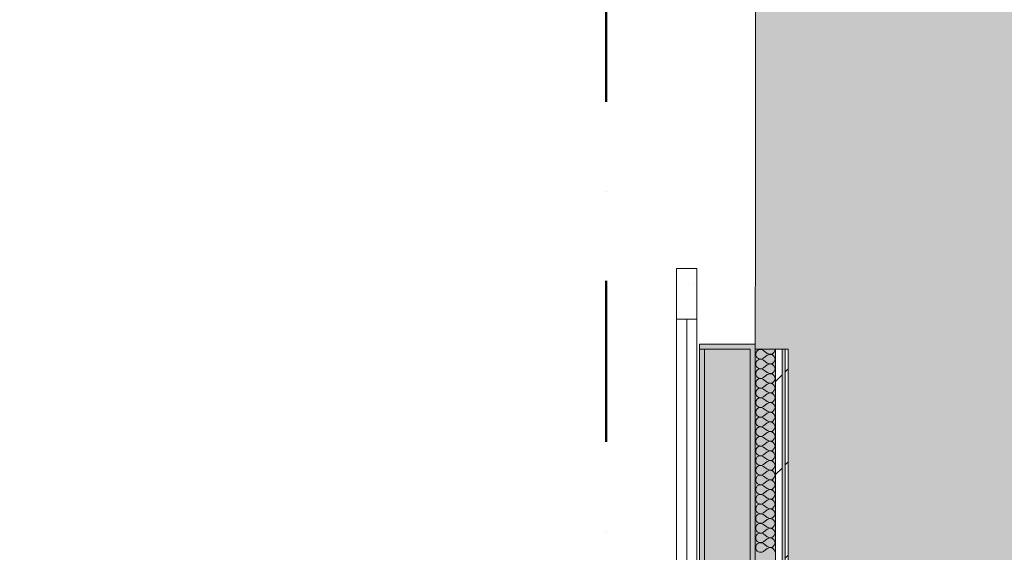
# Model space of a CAD drawing. Header units: millimetres. Extents: x -40968 to 13979, y -19284 to 4746.
# Tile 155 of 234: x -5088 to -3148, y -14048 to -12997. Entities that reach past the tile are written whole.
import ezdxf
from ezdxf.enums import TextEntityAlignment as Align

# ---------------------------------------------------------------- set-up
doc = ezdxf.new("R2010")
doc.units = ezdxf.units.MM
doc.header["$MEASUREMENT"] = 0
doc.linetypes.add('Punto & Rayas', pattern=[670.277762, 317.5, -176.388889, 0, -176.388874])
doc.linetypes.add('Wipeout_Contour', pattern=[1000, 0, -1000])
for name, color, linetype, lineweight, true_color in [('01_2D_Ambit_Pluma_Nº__242', 7, 'Continuous', 50, 0xfb0013), ('12_FAÇ_Façana_Pluma_Nº__102', 7, 'Continuous', 5, 0xcccccc), ('12_FAÇ_Façana_Pluma_Nº__176', 7, 'Continuous', 15, 0x93a0c6), ('Nuevo_05_AUX_Treball_Pluma_Nº__3', 7, 'Continuous', 5, 0xa4a4a4), ('Nuevo_08_E_Envans secs_Pluma_Nº__102', 7, 'Continuous', 5, 0xcccccc), ('Nuevo_08_E_Envans secs_Pluma_Nº__171', 171, 'Continuous', 13, 0xaaaaff), ('Nuevo_08_E_Envans secs_Pluma_Nº__177', 7, 'Continuous', 15, 0xf7e046)]:
    doc.layers.add(name, color=color, linetype=linetype, lineweight=lineweight, true_color=true_color)
for name, color, linetype in [('12_FAÇ_Façana', 7, 'Continuous'), ('Nuevo_05_AUX_Treball', 7, 'Continuous'), ('Nuevo_08_E_Envans secs', 7, 'Continuous'), ('Puertas Archicad', 7, 'Continuous')]:
    doc.layers.add(name, color=color, linetype=linetype)
for name, color, linetype, lineweight in [('12_FAÇ_Façana_Pluma_Nº__7', 7, 'Continuous', 5), ('Nuevo_08_E_Envans secs_Pluma_Nº__1', 7, 'Continuous', 5), ('Nuevo_Sellos de Zona Archicad_Pluma_Nº__1', 7, 'Continuous', 5), ('Puertas Archicad_Pluma_Nº__1', 7, 'Continuous', 5), ('Puertas Archicad_Pluma_Nº__7', 7, 'Continuous', 5)]:
    doc.layers.add(name, color=color, linetype=linetype, lineweight=lineweight)
doc.styles.add('Estilo_Generado_1', font='txt')
pattern_1 = [(45, (0, 0), (-183.8478, 183.8478), [195, -65]), (45, (7e-14, 183.85), (-183.8478, 183.8478), [195, -65])]

# ---------------------------------------------------------------- blocks, each defined once
blk = doc.blocks.new('Planta 2_Passadís_5_1', base_point=(-1416.7, 3400.2))
at = {"layer": 'Nuevo_05_AUX_Treball', "linetype": 'Continuous', "lineweight": 0, "true_color": 0xe5e5e5}
blk.add_hatch(color=254, dxfattribs=at).paths.add_polyline_path([(-28277.4, 3863.5), (-28277.4, 2109.6), (-1619.3, 2109.6), (-1682.6, -12339), (-3638, -12339), (-3641.2, -17111.1), (363.9, -17130.7), (363.9, -11989), (6068.9, -11989), (6068.9, -9207.4), (358.9, -9207.4), (358.9, 2108.9), (7332.1, 2109.6), (7332, 3863.5)])
at = {"layer": 'Nuevo_05_AUX_Treball_Pluma_Nº__3', "color": 253, "linetype": 'Continuous', "lineweight": 5, "true_color": 0xa4a4a4, "flags": 128}
blk.add_lwpolyline([(-28277.4, 3863.5), (-28277.4, 2109.6), (-1619.3, 2109.6), (-1682.6, -12339), (-3638, -12339), (-3641.2, -17111.1), (363.9, -17130.7), (363.9, -11989), (6068.9, -11989), (6068.9, -9207.4), (358.9, -9207.4), (358.9, 2108.9), (7332.1, 2109.6), (7332, 3863.5)], close=True, dxfattribs=at)
at = {"layer": 'Nuevo_Sellos de Zona Archicad_Pluma_Nº__1', "color": 7, "lineweight": 5, "style": 'Estilo_Generado_1'}
for tag, p in [('ROOM_NAME', (-1416.7, 3342)), ('ROOM_NUMBER', (-1416.7, 3117.7)), ('ROOM_AREA', (-1416.7, 2890.3))]:
    blk.add_attdef(tag, text='', height=120, dxfattribs=at).set_placement(p, align=Align.TOP_LEFT)
blk = doc.blocks.new('Puerta Corredera Exterior 27')
at = {"layer": 'Puertas Archicad', "linetype": 'Continuous', "lineweight": 0, "true_color": 0xffffff}
h = blk.add_hatch(dxfattribs=at)
h.set_pattern_fill('Hormigón_en_Masa_0001', style=0, pattern_type=2)
h.set_pattern_definition([(0, (0, 0), (0, 779.4), [48.75, -401.25]), (0, (225, 389.7), (0, 779.4), [48.75, -401.25]), (60, (0, 0), (-675, 389.7), [48.75, -401.25]), (60, (450, 0), (-675, 389.7), [48.75, -401.25]), (120, (48.75, 0), (675, 389.7), [48.75, -401.25]), (120, (498.75, 0), (675, 389.7), [48.75, -401.25]), (0, (0, 75), (0, 150), [0, -150, 0, -225]), (45, (75, 75), (-106.066, 106.066), [0, -112.5, 0, -187.5])])
h.paths.add_polyline_path([(428.1, 45), (428.1, 5), (528.1, 5), (528.1, 45)])
at = {"layer": 'Puertas Archicad_Pluma_Nº__1', "color": 7, "linetype": 'Continuous', "lineweight": 5}
for p, q in [((428.1, 45), (528.1, 45)), ((428.1, 5), (428.1, 45)), ((528.1, 45), (528.1, 5)), ((528.1, 25), (1502.1, 25)), ((528.1, 5), (428.1, 5))]:
    blk.add_line(p, q, dxfattribs=at)
at = {"layer": 'Puertas Archicad_Pluma_Nº__1', "color": 7, "linetype": 'Continuous', "lineweight": 5, "flags": 128}
for points in [[(528.1, 45), (1502.1, 45), (1502.1, 25), (528.1, 25)], [(528.1, 25), (1502.1, 25), (1502.1, 5), (528.1, 5)]]:
    blk.add_lwpolyline(points, close=True, dxfattribs=at)
at = {"layer": 'Puertas Archicad_Pluma_Nº__7', "color": 7, "linetype": 'Continuous', "lineweight": 5}
for p in [(577, 0), (587, -110)]:
    blk.add_line(p, (577, -110), dxfattribs=at)
blk = doc.blocks.new('Muro_45_1', base_point=(-3748.9, -17084))
at = {"layer": '12_FAÇ_Façana_Pluma_Nº__102', "linetype": 'Continuous', "lineweight": 0, "true_color": 0xe5e5e5}
blk.add_hatch(color=254, dxfattribs=at).paths.add_polyline_path([(-3738.9, -16701), (-3648.9, -16701), (-3648.9, -13647), (-3738.9, -13647)])
at = {"layer": '12_FAÇ_Façana_Pluma_Nº__176', "linetype": 'Continuous', "lineweight": 0, "true_color": 0x495063}
for points in [[(-3638.9, -13647), (-3638.9, -13637), (-3748.9, -13637), (-3748.9, -13647), (-3648.9, -13647)], [(-3748.9, -13647), (-3748.9, -16691), (-3738.9, -16691), (-3738.9, -13647)], [(-3638.9, -13647), (-3648.9, -13647), (-3648.9, -17074), (-3638.9, -17074)]]:
    blk.add_hatch(color=251, dxfattribs=at).paths.add_polyline_path(points)
at = {"layer": '12_FAÇ_Façana_Pluma_Nº__7', "color": 7, "linetype": 'Continuous', "lineweight": 5}
for p, q in [((-3748.9, -13637), (-3638.9, -13637)), ((-3748.9, -13647), (-3748.9, -13637)), ((-3648.9, -13647), (-3748.9, -13647)), ((-3738.9, -13647), (-3738.9, -16701)), ((-3648.9, -16701), (-3648.9, -13647)), ((-3638.9, -13647), (-3638.9, -13637))]:
    blk.add_line(p, q, dxfattribs=at)
at = {"layer": '12_FAÇ_Façana_Pluma_Nº__7', "color": 7, "linetype": 'Continuous', "lineweight": 5, "flags": 128}
for points in [[(-3748.9, -13647), (-3748.9, -16691)], [(-3638.9, -17074), (-3638.9, -13647)]]:
    blk.add_lwpolyline(points, dxfattribs=at)
at = {"layer": 'Puertas Archicad', "color": 253, "linetype": 'Continuous', "lineweight": 5, "true_color": 0xa4a4a6, "xscale": -1, "zscale": 1000, "rotation": 90}
blk.add_blockref('Puerta Corredera Exterior 27', (-3748.9, -13060), dxfattribs=at)
blk = doc.blocks.new('*X517')
at = {"layer": 'Nuevo_08_E_Envans secs_Pluma_Nº__102', "color": 254, "linetype": 'Continuous', "lineweight": 5, "true_color": 0xcccccc}
for p, q in [((-3636.5, -13652.1), (-3637.6, -13654.5)), ((-3634.8, -13650.1), (-3636.5, -13652.1)), ((-3632.7, -13648.6), (-3634.8, -13650.1)), ((-3630.2, -13647.8), (-3632.7, -13648.6)), ((-3631.6, -13647), (-3630.2, -13647.5)), ((-3630.2, -13647.5), (-3627.6, -13647.6)), ((-3627.6, -13647.7), (-3630.2, -13647.8)), ((-3627.6, -13647.6), (-3625, -13647)), ((-3625, -13648.3), (-3627.6, -13647.7)), ((-3625, -13647), (-3625, -13647)), ((-3622.7, -13649.5), (-3625, -13648.3)), ((-3615.1, -13655.2), (-3622.7, -13649.5)), ((-3605.1, -13656.1), (-3601.3, -13652.6)), ((-3601.3, -13652.6), (-3599.8, -13647.6)), ((-3599.8, -13647.6), (-3600, -13647)), ((-3637.6, -13654.5), (-3637.9, -13657.1)), ((-3637.9, -13657.1), (-3637.6, -13659.7)), ((-3637.6, -13659.7), (-3636.5, -13662.1)), ((-3636.5, -13671.2), (-3637.6, -13673.6)), ((-3636.5, -13662.1), (-3634.8, -13664.2)), ((-3634.8, -13669.2), (-3636.5, -13671.2)), ((-3634.8, -13664.2), (-3632.7, -13665.7)), ((-3632.7, -13667.7), (-3634.8, -13669.2)), ((-3632.7, -13665.7), (-3630.2, -13666.5)), ((-3630.2, -13666.8), (-3632.7, -13667.7)), ((-3630.2, -13666.5), (-3627.6, -13666.6)), ((-3627.6, -13666.7), (-3630.2, -13666.8)), ((-3627.6, -13666.6), (-3625, -13666)), ((-3625, -13667.3), (-3627.6, -13666.7)), ((-3625, -13666), (-3622.7, -13664.8)), ((-3622.7, -13668.6), (-3625, -13667.3)), ((-3615.1, -13659), (-3622.7, -13664.8)), ((-3615.1, -13674.3), (-3622.7, -13668.6)), ((-3615.1, -13655.2), (-3610.2, -13657.1)), ((-3610.2, -13657.2), (-3615.1, -13659)), ((-3610.2, -13657.1), (-3605.1, -13656.1)), ((-3605.1, -13658.1), (-3610.2, -13657.2)), ((-3601.3, -13661.7), (-3605.1, -13658.1)), ((-3605.1, -13675.2), (-3601.3, -13671.7)), ((-3599.8, -13666.7), (-3601.3, -13661.7)), ((-3601.3, -13671.7), (-3599.8, -13666.7)), ((-3637.6, -13673.6), (-3637.9, -13676.2)), ((-3637.9, -13676.2), (-3637.6, -13678.8)), ((-3637.6, -13678.8), (-3636.5, -13681.2)), ((-3636.5, -13690.2), (-3637.6, -13692.6)), ((-3636.5, -13681.2), (-3634.8, -13683.2)), ((-3634.8, -13688.2), (-3636.5, -13690.2)), ((-3634.8, -13683.2), (-3632.7, -13684.7)), ((-3632.7, -13686.7), (-3634.8, -13688.2)), ((-3632.7, -13684.7), (-3630.2, -13685.5)), ((-3630.2, -13685.9), (-3632.7, -13686.7)), ((-3630.2, -13685.5), (-3627.6, -13685.7)), ((-3627.6, -13685.8), (-3630.2, -13685.9)), ((-3627.6, -13685.7), (-3625, -13685.1)), ((-3625, -13686.3), (-3627.6, -13685.8)), ((-3625, -13685.1), (-3622.7, -13683.8)), ((-3622.7, -13687.6), (-3625, -13686.3)), ((-3615.1, -13678.1), (-3622.7, -13683.8)), ((-3615.1, -13693.3), (-3622.7, -13687.6)), ((-3615.1, -13674.3), (-3610.2, -13676.2)), ((-3610.2, -13676.2), (-3615.1, -13678.1)), ((-3610.2, -13676.2), (-3605.1, -13675.2)), ((-3605.1, -13677.2), (-3610.2, -13676.2)), ((-3601.3, -13680.7), (-3605.1, -13677.2)), ((-3605.1, -13694.2), (-3601.3, -13690.7)), ((-3599.8, -13685.7), (-3601.3, -13680.7)), ((-3601.3, -13690.7), (-3599.8, -13685.7)), ((-3637.6, -13692.6), (-3637.9, -13695.2)), ((-3637.9, -13695.2), (-3637.6, -13697.8)), ((-3637.6, -13697.8), (-3636.5, -13700.2)), ((-3636.5, -13709.3), (-3637.6, -13711.7)), ((-3636.5, -13700.2), (-3634.8, -13702.3)), ((-3634.8, -13707.3), (-3636.5, -13709.3)), ((-3634.8, -13702.3), (-3632.7, -13703.8)), ((-3632.7, -13705.8), (-3634.8, -13707.3)), ((-3632.7, -13703.8), (-3630.2, -13704.6)), ((-3630.2, -13704.9), (-3632.7, -13705.8)), ((-3630.2, -13704.6), (-3627.6, -13704.7)), ((-3627.6, -13704.8), (-3630.2, -13704.9)), ((-3627.6, -13704.7), (-3625, -13704.1)), ((-3625, -13705.4), (-3627.6, -13704.8)), ((-3625, -13704.1), (-3622.7, -13702.9)), ((-3622.7, -13706.7), (-3625, -13705.4)), ((-3615.1, -13697.1), (-3622.7, -13702.9)), ((-3615.1, -13712.4), (-3622.7, -13706.7)), ((-3615.1, -13693.3), (-3610.2, -13695.2)), ((-3610.2, -13695.3), (-3615.1, -13697.1)), ((-3610.2, -13695.2), (-3605.1, -13694.2)), ((-3605.1, -13696.2), (-3610.2, -13695.3)), ((-3601.3, -13699.8), (-3605.1, -13696.2)), ((-3605.1, -13713.3), (-3601.3, -13709.8)), ((-3599.8, -13704.8), (-3601.3, -13699.8)), ((-3601.3, -13709.8), (-3599.8, -13704.8)), ((-3637.6, -13711.7), (-3637.9, -13714.3)), ((-3637.9, -13714.3), (-3637.6, -13716.9)), ((-3637.6, -13716.9), (-3636.5, -13719.3)), ((-3636.5, -13728.3), (-3637.6, -13730.7)), ((-3636.5, -13719.3), (-3634.8, -13721.3)), ((-3634.8, -13726.3), (-3636.5, -13728.3)), ((-3634.8, -13721.3), (-3632.7, -13722.8)), ((-3632.7, -13724.8), (-3634.8, -13726.3)), ((-3632.7, -13722.8), (-3630.2, -13723.6)), ((-3630.2, -13724), (-3632.7, -13724.8)), ((-3630.2, -13723.6), (-3627.6, -13723.8)), ((-3627.6, -13723.8), (-3630.2, -13724)), ((-3627.6, -13723.8), (-3625, -13723.2)), ((-3625, -13724.4), (-3627.6, -13723.8)), ((-3625, -13723.2), (-3622.7, -13721.9)), ((-3622.7, -13725.7), (-3625, -13724.4)), ((-3615.1, -13716.2), (-3622.7, -13721.9)), ((-3615.1, -13731.4), (-3622.7, -13725.7)), ((-3615.1, -13712.4), (-3610.2, -13714.2)), ((-3610.2, -13714.3), (-3615.1, -13716.2)), ((-3610.2, -13714.2), (-3605.1, -13713.3)), ((-3605.1, -13715.3), (-3610.2, -13714.3)), ((-3601.3, -13718.8), (-3605.1, -13715.3)), ((-3605.1, -13732.3), (-3601.3, -13728.8)), ((-3599.8, -13723.8), (-3601.3, -13718.8)), ((-3601.3, -13728.8), (-3599.8, -13723.8)), ((-3637.6, -13730.7), (-3637.9, -13733.3)), ((-3637.9, -13733.3), (-3637.6, -13735.9)), ((-3637.6, -13749.8), (-3637.9, -13752.4)), ((-3637.6, -13735.9), (-3636.5, -13738.3)), ((-3636.5, -13747.4), (-3637.6, -13749.8)), ((-3636.5, -13738.3), (-3634.8, -13740.4)), ((-3634.8, -13745.4), (-3636.5, -13747.4)), ((-3634.8, -13740.4), (-3632.7, -13741.9)), ((-3632.7, -13743.9), (-3634.8, -13745.4)), ((-3632.7, -13741.9), (-3630.2, -13742.7)), ((-3630.2, -13743), (-3632.7, -13743.9)), ((-3630.2, -13742.7), (-3627.6, -13742.8)), ((-3627.6, -13742.9), (-3630.2, -13743)), ((-3627.6, -13742.8), (-3625, -13742.2)), ((-3625, -13743.5), (-3627.6, -13742.9)), ((-3625, -13742.2), (-3622.7, -13741)), ((-3622.7, -13744.8), (-3625, -13743.5)), ((-3615.1, -13735.2), (-3622.7, -13741)), ((-3615.1, -13750.5), (-3622.7, -13744.8)), ((-3615.1, -13731.4), (-3610.2, -13733.3)), ((-3610.2, -13733.4), (-3615.1, -13735.2)), ((-3610.2, -13733.3), (-3605.1, -13732.3)), ((-3605.1, -13734.3), (-3610.2, -13733.4)), ((-3601.3, -13737.9), (-3605.1, -13734.3)), ((-3605.1, -13751.4), (-3601.3, -13747.9)), ((-3599.8, -13742.9), (-3601.3, -13737.9)), ((-3601.3, -13747.9), (-3599.8, -13742.9)), ((-3637.9, -13752.4), (-3637.6, -13755)), ((-3637.6, -13768.8), (-3637.9, -13771.4)), ((-3637.6, -13755), (-3636.5, -13757.4)), ((-3636.5, -13766.4), (-3637.6, -13768.8)), ((-3636.5, -13757.4), (-3634.8, -13759.4)), ((-3634.8, -13764.4), (-3636.5, -13766.4)), ((-3634.8, -13759.4), (-3632.7, -13760.9)), ((-3632.7, -13762.9), (-3634.8, -13764.4)), ((-3632.7, -13760.9), (-3630.2, -13761.7)), ((-3630.2, -13762.1), (-3632.7, -13762.9)), ((-3630.2, -13761.7), (-3627.6, -13761.9)), ((-3627.6, -13761.9), (-3630.2, -13762.1)), ((-3627.6, -13761.9), (-3625, -13761.3)), ((-3625, -13762.5), (-3627.6, -13761.9)), ((-3625, -13761.3), (-3622.7, -13760)), ((-3622.7, -13763.8), (-3625, -13762.5)), ((-3615.1, -13754.3), (-3622.7, -13760)), ((-3615.1, -13769.5), (-3622.7, -13763.8)), ((-3615.1, -13750.5), (-3610.2, -13752.3)), ((-3610.2, -13752.4), (-3615.1, -13754.3)), ((-3610.2, -13752.3), (-3605.1, -13751.4)), ((-3605.1, -13753.4), (-3610.2, -13752.4)), ((-3601.3, -13756.9), (-3605.1, -13753.4)), ((-3605.1, -13770.4), (-3601.3, -13766.9)), ((-3599.8, -13761.9), (-3601.3, -13756.9)), ((-3601.3, -13766.9), (-3599.8, -13761.9)), ((-3637.9, -13771.4), (-3637.6, -13774)), ((-3637.6, -13787.9), (-3637.9, -13790.5)), ((-3637.6, -13774), (-3636.5, -13776.4)), ((-3636.5, -13785.5), (-3637.6, -13787.9)), ((-3636.5, -13776.4), (-3634.8, -13778.5)), ((-3634.8, -13783.4), (-3636.5, -13785.5)), ((-3634.8, -13778.5), (-3632.7, -13779.9)), ((-3632.7, -13782), (-3634.8, -13783.4)), ((-3632.7, -13779.9), (-3630.2, -13780.8)), ((-3630.2, -13781.1), (-3632.7, -13782)), ((-3630.2, -13780.8), (-3627.6, -13780.9)), ((-3627.6, -13781), (-3630.2, -13781.1)), ((-3627.6, -13780.9), (-3625, -13780.3)), ((-3625, -13781.6), (-3627.6, -13781)), ((-3625, -13780.3), (-3622.7, -13779)), ((-3622.7, -13782.9), (-3625, -13781.6)), ((-3615.1, -13773.3), (-3622.7, -13779)), ((-3615.1, -13788.6), (-3622.7, -13782.9)), ((-3615.1, -13769.5), (-3610.2, -13771.4)), ((-3610.2, -13771.5), (-3615.1, -13773.3)), ((-3615.1, -13788.6), (-3610.2, -13790.4)), ((-3610.2, -13771.4), (-3605.1, -13770.4)), ((-3605.1, -13772.4), (-3610.2, -13771.5)), ((-3601.3, -13775.9), (-3605.1, -13772.4)), ((-3605.1, -13789.5), (-3601.3, -13786)), ((-3599.8, -13781), (-3601.3, -13775.9)), ((-3601.3, -13786), (-3599.8, -13781)), ((-3637.9, -13790.5), (-3637.6, -13793.1)), ((-3637.6, -13806.9), (-3637.9, -13809.5)), ((-3637.6, -13793.1), (-3636.5, -13795.5)), ((-3636.5, -13804.5), (-3637.6, -13806.9)), ((-3636.5, -13795.5), (-3634.8, -13797.5)), ((-3634.8, -13802.5), (-3636.5, -13804.5)), ((-3634.8, -13797.5), (-3632.7, -13799)), ((-3632.7, -13801), (-3634.8, -13802.5)), ((-3632.7, -13799), (-3630.2, -13799.8)), ((-3630.2, -13800.2), (-3632.7, -13801)), ((-3630.2, -13799.8), (-3627.6, -13800)), ((-3627.6, -13800), (-3630.2, -13800.2)), ((-3627.6, -13800), (-3625, -13799.4)), ((-3625, -13800.6), (-3627.6, -13800)), ((-3625, -13799.4), (-3622.7, -13798.1)), ((-3622.7, -13801.9), (-3625, -13800.6)), ((-3615.1, -13792.4), (-3622.7, -13798.1)), ((-3615.1, -13807.6), (-3622.7, -13801.9)), ((-3610.2, -13790.5), (-3615.1, -13792.4)), ((-3615.1, -13807.6), (-3610.2, -13809.5)), ((-3610.2, -13790.4), (-3605.1, -13789.5)), ((-3605.1, -13791.5), (-3610.2, -13790.5)), ((-3601.3, -13795), (-3605.1, -13791.5)), ((-3605.1, -13808.5), (-3601.3, -13805)), ((-3599.8, -13800), (-3601.3, -13795)), ((-3601.3, -13805), (-3599.8, -13800)), ((-3637.9, -13809.5), (-3637.6, -13812.1)), ((-3637.6, -13826), (-3637.9, -13828.6)), ((-3637.6, -13812.1), (-3636.5, -13814.5)), ((-3636.5, -13823.6), (-3637.6, -13826)), ((-3636.5, -13814.5), (-3634.8, -13816.6)), ((-3634.8, -13821.5), (-3636.5, -13823.6)), ((-3634.8, -13816.6), (-3632.7, -13818)), ((-3632.7, -13820.1), (-3634.8, -13821.5)), ((-3632.7, -13818), (-3630.2, -13818.9)), ((-3630.2, -13819.2), (-3632.7, -13820.1)), ((-3630.2, -13818.9), (-3627.6, -13819)), ((-3627.6, -13819.1), (-3630.2, -13819.2)), ((-3627.6, -13819), (-3625, -13818.4)), ((-3625, -13819.7), (-3627.6, -13819.1)), ((-3625, -13818.4), (-3622.7, -13817.1)), ((-3622.7, -13821), (-3625, -13819.7)), ((-3615.1, -13811.4), (-3622.7, -13817.1)), ((-3615.1, -13826.7), (-3622.7, -13821)), ((-3610.2, -13809.6), (-3615.1, -13811.4)), ((-3615.1, -13826.7), (-3610.2, -13828.5)), ((-3610.2, -13809.5), (-3605.1, -13808.5)), ((-3605.1, -13810.5), (-3610.2, -13809.6)), ((-3610.2, -13828.5), (-3605.1, -13827.6)), ((-3601.3, -13814), (-3605.1, -13810.5)), ((-3605.1, -13827.6), (-3601.3, -13824.1)), ((-3599.8, -13819), (-3601.3, -13814)), ((-3601.3, -13824.1), (-3599.8, -13819)), ((-3637.9, -13828.6), (-3637.6, -13831.2)), ((-3637.6, -13845), (-3637.9, -13847.6)), ((-3637.6, -13831.2), (-3636.5, -13833.6)), ((-3636.5, -13842.6), (-3637.6, -13845)), ((-3636.5, -13833.6), (-3634.8, -13835.6)), ((-3634.8, -13840.6), (-3636.5, -13842.6)), ((-3634.8, -13835.6), (-3632.7, -13837.1)), ((-3632.7, -13839.1), (-3634.8, -13840.6)), ((-3632.7, -13837.1), (-3630.2, -13837.9)), ((-3630.2, -13838.3), (-3632.7, -13839.1)), ((-3630.2, -13837.9), (-3627.6, -13838.1)), ((-3627.6, -13838.1), (-3630.2, -13838.3)), ((-3627.6, -13838.1), (-3625, -13837.5)), ((-3625, -13838.7), (-3627.6, -13838.1)), ((-3625, -13837.5), (-3622.7, -13836.2)), ((-3622.7, -13840), (-3625, -13838.7)), ((-3615.1, -13830.5), (-3622.7, -13836.2)), ((-3615.1, -13845.7), (-3622.7, -13840)), ((-3610.2, -13828.6), (-3615.1, -13830.5)), ((-3615.1, -13845.7), (-3610.2, -13847.6)), ((-3605.1, -13829.6), (-3610.2, -13828.6)), ((-3610.2, -13847.6), (-3605.1, -13846.6)), ((-3601.3, -13833.1), (-3605.1, -13829.6)), ((-3605.1, -13846.6), (-3601.3, -13843.1)), ((-3599.8, -13838.1), (-3601.3, -13833.1)), ((-3601.3, -13843.1), (-3599.8, -13838.1)), ((-3637.9, -13847.6), (-3637.6, -13850.2)), ((-3637.6, -13864.1), (-3637.9, -13866.7)), ((-3637.6, -13850.2), (-3636.5, -13852.6)), ((-3636.5, -13861.7), (-3637.6, -13864.1)), ((-3636.5, -13852.6), (-3634.8, -13854.6)), ((-3634.8, -13859.6), (-3636.5, -13861.7)), ((-3634.8, -13854.6), (-3632.7, -13856.1)), ((-3632.7, -13858.1), (-3634.8, -13859.6)), ((-3632.7, -13856.1), (-3630.2, -13857)), ((-3630.2, -13857.3), (-3632.7, -13858.1)), ((-3630.2, -13857), (-3627.6, -13857.1)), ((-3627.6, -13857.2), (-3630.2, -13857.3)), ((-3627.6, -13857.1), (-3625, -13856.5)), ((-3625, -13857.8), (-3627.6, -13857.2)), ((-3625, -13856.5), (-3622.7, -13855.2)), ((-3622.7, -13859), (-3625, -13857.8)), ((-3615.1, -13849.5), (-3622.7, -13855.2)), ((-3615.1, -13864.8), (-3622.7, -13859)), ((-3610.2, -13847.7), (-3615.1, -13849.5)), ((-3615.1, -13864.8), (-3610.2, -13866.6)), ((-3605.1, -13848.6), (-3610.2, -13847.7)), ((-3610.2, -13866.6), (-3605.1, -13865.7)), ((-3601.3, -13852.1), (-3605.1, -13848.6)), ((-3605.1, -13865.7), (-3601.3, -13862.1)), ((-3599.8, -13857.1), (-3601.3, -13852.1)), ((-3601.3, -13862.1), (-3599.8, -13857.1)), ((-3637.9, -13866.7), (-3637.6, -13869.3)), ((-3637.6, -13883.1), (-3637.9, -13885.7)), ((-3637.9, -13885.7), (-3637.6, -13888.3)), ((-3637.6, -13869.3), (-3636.5, -13871.7)), ((-3636.5, -13880.7), (-3637.6, -13883.1)), ((-3636.5, -13871.7), (-3634.8, -13873.7)), ((-3634.8, -13878.7), (-3636.5, -13880.7)), ((-3634.8, -13873.7), (-3632.7, -13875.2)), ((-3632.7, -13877.2), (-3634.8, -13878.7)), ((-3632.7, -13875.2), (-3630.2, -13876)), ((-3630.2, -13876.4), (-3632.7, -13877.2)), ((-3630.2, -13876), (-3627.6, -13876.2)), ((-3627.6, -13876.2), (-3630.2, -13876.4)), ((-3627.6, -13876.2), (-3625, -13875.6)), ((-3625, -13876.8), (-3627.6, -13876.2)), ((-3625, -13875.6), (-3622.7, -13874.3)), ((-3622.7, -13878.1), (-3625, -13876.8)), ((-3615.1, -13868.6), (-3622.7, -13874.3)), ((-3615.1, -13883.8), (-3622.7, -13878.1)), ((-3610.2, -13866.7), (-3615.1, -13868.6)), ((-3615.1, -13883.8), (-3610.2, -13885.7)), ((-3610.2, -13885.8), (-3615.1, -13887.6)), ((-3605.1, -13867.7), (-3610.2, -13866.7)), ((-3610.2, -13885.7), (-3605.1, -13884.7)), ((-3605.1, -13886.7), (-3610.2, -13885.8)), ((-3601.3, -13871.2), (-3605.1, -13867.7)), ((-3605.1, -13884.7), (-3601.3, -13881.2)), ((-3599.8, -13876.2), (-3601.3, -13871.2)), ((-3601.3, -13881.2), (-3599.8, -13876.2)), ((-3637.6, -13902.2), (-3637.9, -13904.8)), ((-3637.9, -13904.8), (-3637.6, -13907.4)), ((-3637.6, -13888.3), (-3636.5, -13890.7)), ((-3636.5, -13899.8), (-3637.6, -13902.2)), ((-3636.5, -13890.7), (-3634.8, -13892.7)), ((-3634.8, -13897.7), (-3636.5, -13899.8)), ((-3634.8, -13892.7), (-3632.7, -13894.2)), ((-3632.7, -13896.2), (-3634.8, -13897.7)), ((-3632.7, -13894.2), (-3630.2, -13895.1)), ((-3630.2, -13895.4), (-3632.7, -13896.2)), ((-3630.2, -13895.1), (-3627.6, -13895.2)), ((-3627.6, -13895.3), (-3630.2, -13895.4)), ((-3627.6, -13895.2), (-3625, -13894.6)), ((-3625, -13895.9), (-3627.6, -13895.3)), ((-3625, -13894.6), (-3622.7, -13893.3)), ((-3622.7, -13897.1), (-3625, -13895.9)), ((-3615.1, -13887.6), (-3622.7, -13893.3)), ((-3615.1, -13902.9), (-3622.7, -13897.1)), ((-3615.1, -13902.9), (-3610.2, -13904.7)), ((-3610.2, -13904.8), (-3615.1, -13906.7)), ((-3610.2, -13904.7), (-3605.1, -13903.8)), ((-3605.1, -13905.8), (-3610.2, -13904.8)), ((-3601.3, -13890.2), (-3605.1, -13886.7)), ((-3605.1, -13903.8), (-3601.3, -13900.2)), ((-3599.8, -13895.2), (-3601.3, -13890.2)), ((-3601.3, -13900.2), (-3599.8, -13895.2)), ((-3637.6, -13921.2), (-3637.9, -13923.8)), ((-3637.9, -13923.8), (-3637.6, -13926.4)), ((-3637.6, -13907.4), (-3636.5, -13909.8)), ((-3636.5, -13918.8), (-3637.6, -13921.2)), ((-3636.5, -13909.8), (-3634.8, -13911.8)), ((-3634.8, -13916.8), (-3636.5, -13918.8)), ((-3634.8, -13911.8), (-3632.7, -13913.3)), ((-3632.7, -13915.3), (-3634.8, -13916.8)), ((-3632.7, -13913.3), (-3630.2, -13914.1)), ((-3630.2, -13914.5), (-3632.7, -13915.3)), ((-3630.2, -13914.1), (-3627.6, -13914.2)), ((-3627.6, -13914.3), (-3630.2, -13914.5)), ((-3627.6, -13914.2), (-3625, -13913.7)), ((-3625, -13914.9), (-3627.6, -13914.3)), ((-3625, -13913.7), (-3622.7, -13912.4)), ((-3622.7, -13916.2), (-3625, -13914.9)), ((-3615.1, -13906.7), (-3622.7, -13912.4)), ((-3615.1, -13921.9), (-3622.7, -13916.2)), ((-3615.1, -13921.9), (-3610.2, -13923.8)), ((-3610.2, -13923.8), (-3615.1, -13925.7)), ((-3610.2, -13923.8), (-3605.1, -13922.8)), ((-3605.1, -13924.8), (-3610.2, -13923.8)), ((-3601.3, -13909.3), (-3605.1, -13905.8)), ((-3605.1, -13922.8), (-3601.3, -13919.3)), ((-3599.8, -13914.3), (-3601.3, -13909.3)), ((-3601.3, -13919.3), (-3599.8, -13914.3)), ((-3637.6, -13940.3), (-3637.9, -13942.9)), ((-3637.9, -13942.9), (-3637.6, -13945.5)), ((-3637.6, -13926.4), (-3636.5, -13928.8)), ((-3636.5, -13937.9), (-3637.6, -13940.3)), ((-3636.5, -13928.8), (-3634.8, -13930.8)), ((-3634.8, -13935.8), (-3636.5, -13937.9)), ((-3634.8, -13930.8), (-3632.7, -13932.3)), ((-3632.7, -13934.3), (-3634.8, -13935.8)), ((-3632.7, -13932.3), (-3630.2, -13933.2)), ((-3630.2, -13933.5), (-3632.7, -13934.3)), ((-3630.2, -13933.2), (-3627.6, -13933.3)), ((-3627.6, -13933.4), (-3630.2, -13933.5)), ((-3627.6, -13933.3), (-3625, -13932.7)), ((-3625, -13934), (-3627.6, -13933.4)), ((-3625, -13932.7), (-3622.7, -13931.4)), ((-3622.7, -13935.2), (-3625, -13934)), ((-3615.1, -13925.7), (-3622.7, -13931.4)), ((-3615.1, -13941), (-3622.7, -13935.2)), ((-3615.1, -13941), (-3610.2, -13942.8)), ((-3610.2, -13942.9), (-3615.1, -13944.8)), ((-3610.2, -13942.8), (-3605.1, -13941.9)), ((-3605.1, -13943.9), (-3610.2, -13942.9)), ((-3601.3, -13928.3), (-3605.1, -13924.8)), ((-3605.1, -13941.9), (-3601.3, -13938.3)), ((-3601.3, -13947.4), (-3605.1, -13943.9)), ((-3599.8, -13933.3), (-3601.3, -13928.3)), ((-3601.3, -13938.3), (-3599.8, -13933.3)), ((-3637.6, -13959.3), (-3637.9, -13961.9)), ((-3637.9, -13961.9), (-3637.6, -13964.5)), ((-3637.6, -13945.5), (-3636.5, -13947.9)), ((-3636.5, -13956.9), (-3637.6, -13959.3)), ((-3636.5, -13947.9), (-3634.8, -13949.9)), ((-3634.8, -13954.9), (-3636.5, -13956.9)), ((-3634.8, -13949.9), (-3632.7, -13951.4)), ((-3632.7, -13953.4), (-3634.8, -13954.9)), ((-3632.7, -13951.4), (-3630.2, -13952.2)), ((-3630.2, -13952.5), (-3632.7, -13953.4)), ((-3630.2, -13952.2), (-3627.6, -13952.3)), ((-3627.6, -13952.4), (-3630.2, -13952.5)), ((-3627.6, -13952.3), (-3625, -13951.7)), ((-3625, -13953), (-3627.6, -13952.4)), ((-3625, -13951.7), (-3622.7, -13950.5)), ((-3622.7, -13954.3), (-3625, -13953)), ((-3615.1, -13944.8), (-3622.7, -13950.5)), ((-3615.1, -13960), (-3622.7, -13954.3)), ((-3615.1, -13960), (-3610.2, -13961.9)), ((-3610.2, -13961.9), (-3615.1, -13963.8)), ((-3610.2, -13961.9), (-3605.1, -13960.9)), ((-3605.1, -13962.9), (-3610.2, -13961.9)), ((-3605.1, -13960.9), (-3601.3, -13957.4)), ((-3601.3, -13966.4), (-3605.1, -13962.9)), ((-3599.8, -13952.4), (-3601.3, -13947.4)), ((-3601.3, -13957.4), (-3599.8, -13952.4)), ((-3637.6, -13978.3), (-3637.9, -13981)), ((-3637.9, -13981), (-3637.6, -13983.6)), ((-3637.6, -13964.5), (-3636.5, -13966.9)), ((-3636.5, -13975.9), (-3637.6, -13978.3)), ((-3636.5, -13966.9), (-3634.8, -13968.9)), ((-3634.8, -13973.9), (-3636.5, -13975.9)), ((-3634.8, -13968.9), (-3632.7, -13970.4)), ((-3632.7, -13972.4), (-3634.8, -13973.9)), ((-3632.7, -13970.4), (-3630.2, -13971.3)), ((-3630.2, -13971.6), (-3632.7, -13972.4)), ((-3630.2, -13971.3), (-3627.6, -13971.4)), ((-3627.6, -13971.5), (-3630.2, -13971.6)), ((-3627.6, -13971.4), (-3625, -13970.8)), ((-3625, -13972.1), (-3627.6, -13971.5)), ((-3625, -13970.8), (-3622.7, -13969.5)), ((-3622.7, -13973.3), (-3625, -13972.1)), ((-3615.1, -13963.8), (-3622.7, -13969.5)), ((-3615.1, -13979), (-3622.7, -13973.3)), ((-3615.1, -13979), (-3610.2, -13980.9)), ((-3610.2, -13981), (-3615.1, -13982.9)), ((-3610.2, -13980.9), (-3605.1, -13979.9)), ((-3605.1, -13982), (-3610.2, -13981)), ((-3605.1, -13979.9), (-3601.3, -13976.4)), ((-3601.3, -13985.5), (-3605.1, -13982)), ((-3599.8, -13971.4), (-3601.3, -13966.4)), ((-3601.3, -13976.4), (-3599.8, -13971.4)), ((-3637.6, -13997.4), (-3637.9, -14000)), ((-3637.9, -14000), (-3637.6, -14002.6)), ((-3637.6, -13983.6), (-3636.5, -13986)), ((-3636.5, -13995), (-3637.6, -13997.4)), ((-3636.5, -13986), (-3634.8, -13988)), ((-3634.8, -13993), (-3636.5, -13995)), ((-3634.8, -13988), (-3632.7, -13989.5)), ((-3632.7, -13991.5), (-3634.8, -13993)), ((-3632.7, -13989.5), (-3630.2, -13990.3)), ((-3630.2, -13990.6), (-3632.7, -13991.5)), ((-3630.2, -13990.3), (-3627.6, -13990.4)), ((-3627.6, -13990.5), (-3630.2, -13990.6)), ((-3627.6, -13990.4), (-3625, -13989.8)), ((-3625, -13991.1), (-3627.6, -13990.5)), ((-3625, -13989.8), (-3622.7, -13988.6)), ((-3622.7, -13992.4), (-3625, -13991.1)), ((-3615.1, -13982.9), (-3622.7, -13988.6)), ((-3615.1, -13998.1), (-3622.7, -13992.4)), ((-3615.1, -14001.9), (-3622.7, -14007.6)), ((-3615.1, -13998.1), (-3610.2, -14000)), ((-3610.2, -14000), (-3615.1, -14001.9)), ((-3610.2, -14000), (-3605.1, -13999)), ((-3605.1, -14001), (-3610.2, -14000)), ((-3605.1, -13999), (-3601.3, -13995.5)), ((-3601.3, -14004.5), (-3605.1, -14001)), ((-3599.8, -13990.5), (-3601.3, -13985.5)), ((-3601.3, -13995.5), (-3599.8, -13990.5)), ((-3637.6, -14016.4), (-3637.9, -14019)), ((-3637.9, -14019), (-3637.6, -14021.7)), ((-3637.6, -14002.6), (-3636.5, -14005)), ((-3636.5, -14014), (-3637.6, -14016.4)), ((-3636.5, -14005), (-3634.8, -14007)), ((-3634.8, -14012), (-3636.5, -14014)), ((-3634.8, -14007), (-3632.7, -14008.5)), ((-3632.7, -14010.5), (-3634.8, -14012)), ((-3632.7, -14008.5), (-3630.2, -14009.4)), ((-3630.2, -14009.7), (-3632.7, -14010.5)), ((-3630.2, -14009.4), (-3627.6, -14009.5)), ((-3627.6, -14009.6), (-3630.2, -14009.7)), ((-3627.6, -14009.5), (-3625, -14008.9)), ((-3625, -14010.2), (-3627.6, -14009.6)), ((-3625, -14008.9), (-3622.7, -14007.6)), ((-3622.7, -14011.4), (-3625, -14010.2)), ((-3615.1, -14017.1), (-3622.7, -14011.4)), ((-3615.1, -14021), (-3622.7, -14026.7)), ((-3615.1, -14017.1), (-3610.2, -14019)), ((-3610.2, -14019.1), (-3615.1, -14021)), ((-3610.2, -14019), (-3605.1, -14018)), ((-3605.1, -14020.1), (-3610.2, -14019.1)), ((-3605.1, -14018), (-3601.3, -14014.5)), ((-3601.3, -14023.6), (-3605.1, -14020.1)), ((-3599.8, -14009.5), (-3601.3, -14004.5)), ((-3601.3, -14014.5), (-3599.8, -14009.5)), ((-3637.6, -14035.5), (-3637.9, -14038.1)), ((-3637.9, -14038.1), (-3637.6, -14040.7)), ((-3637.6, -14021.7), (-3636.5, -14024.1)), ((-3636.5, -14033.1), (-3637.6, -14035.5)), ((-3637.6, -14040.7), (-3636.5, -14043.1)), ((-3636.5, -14024.1), (-3634.8, -14026.1)), ((-3634.8, -14031.1), (-3636.5, -14033.1)), ((-3634.8, -14026.1), (-3632.7, -14027.6)), ((-3632.7, -14029.6), (-3634.8, -14031.1)), ((-3632.7, -14027.6), (-3630.2, -14028.4)), ((-3630.2, -14028.7), (-3632.7, -14029.6)), ((-3630.2, -14028.4), (-3627.6, -14028.5)), ((-3627.6, -14028.6), (-3630.2, -14028.7)), ((-3627.6, -14028.5), (-3625, -14027.9)), ((-3625, -14029.2), (-3627.6, -14028.6)), ((-3625, -14027.9), (-3622.7, -14026.7)), ((-3622.7, -14030.5), (-3625, -14029.2)), ((-3615.1, -14036.2), (-3622.7, -14030.5)), ((-3615.1, -14040), (-3622.7, -14045.7)), ((-3615.1, -14036.2), (-3610.2, -14038.1)), ((-3610.2, -14038.1), (-3615.1, -14040)), ((-3610.2, -14038.1), (-3605.1, -14037.1)), ((-3605.1, -14039.1), (-3610.2, -14038.1)), ((-3605.1, -14037.1), (-3601.3, -14033.6)), ((-3601.3, -14042.6), (-3605.1, -14039.1)), ((-3599.8, -14028.6), (-3601.3, -14023.6)), ((-3601.3, -14033.6), (-3599.8, -14028.6)), ((-3636.5, -14043.1), (-3634.8, -14045.1)), ((-3634.8, -14045.1), (-3632.7, -14046.6)), ((-3632.7, -14046.6), (-3630.2, -14047.5)), ((-3630.2, -14047.5), (-3627.6, -14047.6)), ((-3627.6, -14047.6), (-3625, -14047)), ((-3625, -14047), (-3622.7, -14045.7)), ((-3599.8, -14047.6), (-3601.3, -14042.6))]:
    blk.add_line(p, q, dxfattribs=at)
blk = doc.blocks.new('Muro_156_1', base_point=(-3573.9, -17277))
at = {"layer": 'Nuevo_08_E_Envans secs_Pluma_Nº__1', "color": 7, "linetype": 'Continuous', "lineweight": 5, "flags": 128}
blk.add_lwpolyline([(-3638.9, -13647), (-3638.9, -17131)], dxfattribs=at)
at = {"color": 254, "linetype": 'Wipeout_Contour', "lineweight": 0, "ltscale": 63216.671369}
blk.add_wipeout([(-3573.9, -17131), (-3573.9, -13647), (-3579.9, -13647), (-3579.9, -17131)], dxfattribs=at).dxf.layer = 'Nuevo_08_E_Envans secs'
at = {"layer": 'Nuevo_08_E_Envans secs_Pluma_Nº__171', "linetype": 'Continuous', "lineweight": 13, "true_color": 0xaaaaff}
h = blk.add_hatch(dxfattribs=at)
h.set_pattern_fill('Panellat_HPL_0001', color=161, style=0, pattern_type=2)
h.set_pattern_definition(pattern_1)
h.paths.add_polyline_path([(-3573.9, -17131), (-3573.9, -13647), (-3579.9, -13647), (-3579.9, -17131)])
at = {"layer": 'Nuevo_08_E_Envans secs_Pluma_Nº__1', "color": 7, "linetype": 'Continuous', "lineweight": 5, "flags": 128}
blk.add_lwpolyline([(-3573.9, -17131), (-3573.9, -13647)], dxfattribs=at)
at = {"color": 254, "linetype": 'Wipeout_Contour', "lineweight": 0, "ltscale": 63230.89992}
blk.add_wipeout([(-3585.9, -17131), (-3585.9, -13647), (-3598.9, -13647), (-3598.9, -17131)], dxfattribs=at).dxf.layer = 'Nuevo_08_E_Envans secs'
at = {"layer": 'Nuevo_08_E_Envans secs_Pluma_Nº__177', "linetype": 'Continuous', "lineweight": 15, "true_color": 0xf7e046}
h = blk.add_hatch(dxfattribs=at)
h.set_pattern_fill('Panellat_HPL_0001', color=53, style=0, pattern_type=2)
h.set_pattern_definition(pattern_1)
h.paths.add_polyline_path([(-3585.9, -17131), (-3585.9, -13647), (-3598.9, -13647), (-3598.9, -17131)])
at = {"layer": 'Nuevo_08_E_Envans secs_Pluma_Nº__1', "color": 7, "linetype": 'Continuous', "lineweight": 5}
for p, q in [((-3598.9, -17131), (-3598.9, -13647)), ((-3585.9, -17131), (-3585.9, -13647)), ((-3579.9, -17131), (-3579.9, -13647))]:
    blk.add_line(p, q, dxfattribs=at)
at = {"layer": 'Nuevo_08_E_Envans secs_Pluma_Nº__1', "color": 7, "linetype": 'Continuous', "lineweight": 5, "flags": 128}
for points in [[(-3598.9, -13647), (-3638.9, -13647)], [(-3585.9, -13647), (-3598.9, -13647)], [(-3579.9, -13647), (-3585.9, -13647)], [(-3573.9, -13647), (-3579.9, -13647)]]:
    blk.add_lwpolyline(points, dxfattribs=at)
at = {"layer": 'Nuevo_08_E_Envans secs', "color": 7, "lineweight": 20}
blk.add_blockref('*X517', (0, 0), dxfattribs=at)

msp = doc.modelspace()

# ---------------------------------------------------------------- linework, layer by layer
at = {"layer": '01_2D_Ambit_Pluma_Nº__242', "color": 1, "linetype": 'Punto & Rayas', "lineweight": 50, "true_color": 0xfb0013, "flags": 128}
msp.add_lwpolyline([(-28500, 1816.8), (-28500, 4745.9), (7879.6, 4745.9), (7879.6, -1396.9), (6474.1, -1396.9), (6474.1, -11392.7), (6916.3, -11392.7), (6916.3, -17756.6), (-3932.3, -17756.6), (-3932.3, -11834.9), (-2447.9, -11834.9), (-2447.9, -2249.6), (-23311.2, -2249.6), (-23311.2, 1816.8)], close=True, dxfattribs=at)
at = {"layer": 'Nuevo_05_AUX_Treball', "color": 254, "linetype": 'Continuous', "lineweight": 0, "true_color": 0xe5e5e5, "flags": 128}
msp.add_lwpolyline([(-28277.4, 3863.5), (-28277.4, 2109.6), (-1619.3, 2109.6), (-1682.6, -12339), (-3638, -12339), (-3641.2, -17111.1), (363.9, -17130.7), (363.9, -11989), (6068.9, -11989), (6068.9, -9207.4), (358.9, -9207.4), (358.9, 2108.9), (7332.1, 2109.6), (7332, 3863.5)], close=True, dxfattribs=at)

# ---------------------------------------------------------------- block references
at = {"layer": '12_FAÇ_Façana', "color": 7, "lineweight": 20}
msp.add_blockref('Muro_45_1', (-3748.9, -17084), dxfattribs=at)
at = {"layer": 'Nuevo_05_AUX_Treball', "color": 7, "linetype": 'Continuous', "lineweight": 5}
msp.add_blockref('Planta 2_Passadís_5_1', (-1416.7, 3400.2), dxfattribs=at)

# ---------------------------------------------------------------- next in the draw order: block references
at = {"layer": 'Nuevo_08_E_Envans secs', "color": 7, "lineweight": 20}
msp.add_blockref('Muro_156_1', (-3573.9, -17277), dxfattribs=at)

doc.saveas('drawing.dxf')
